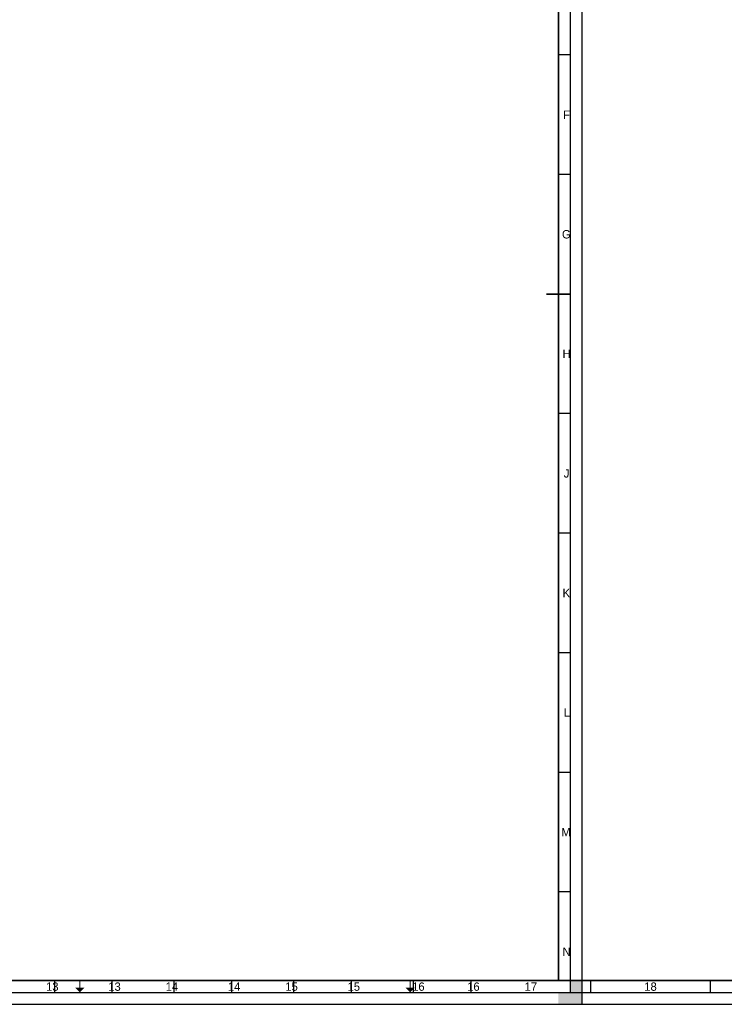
# Paper-space layout 'Blad01' of a CAD drawing. Header units: metres. Extents: x 0 to 1189, y 0 to 841.
# Tile 3 of 10: x 606 to 900, y 0 to 412. Entities that reach past the tile are written whole.
import ezdxf
from ezdxf.enums import TextEntityAlignment as Align

# ---------------------------------------------------------------- set-up
doc = ezdxf.new("R2010")
doc.units = ezdxf.units.M
for name, color, linetype, lineweight in [('X-XX-AL-TEKENBLAD_KADER-G', 7, 'Continuous', 25), ('X-XX-AL-TEKENBLAD_KADER_AFSNIJMARKERING-G', 7, 'Continuous', 25), ('X-XX-AL-TEKENBLAD_KADER_ROOSTERVERDELING-G', 7, 'Continuous', 25), ('X-XX-AL-TEKENBLAD_KADER_VOUWMERK-G', 7, 'Continuous', 18)]:
    doc.layers.add(name, color=color, linetype=linetype, lineweight=lineweight)
doc.styles.add('ISO-NLCS', font='ISO-NLCS.SHX', dxfattribs={"height": 1.8})
doc.styles.add('rtw_iso', font='iso-rtw.shx')

# ---------------------------------------------------------------- blocks, each defined once
blk = doc.blocks.new('A0')
at = {"layer": 'X-XX-AL-TEKENBLAD_KADER-G'}
for p, q in [((624.5, -5), (624.5, 0)), ((524.5, -5), (624.5, -5))]:
    blk.add_line(p, q, dxfattribs=at)
at = {"layer": 'X-XX-AL-TEKENBLAD_KADER-G', "const_width": 0.7, "flags": 128}
blk.add_lwpolyline([(0, 0), (1159, 0), (1159, 821), (0, 821)], close=True, dxfattribs=at)
at = {"layer": 'X-XX-AL-TEKENBLAD_KADER_AFSNIJMARKERING-G'}
blk.add_line((-20, -10), (1169, -10), dxfattribs=at)
at = {"layer": 'X-XX-AL-TEKENBLAD_KADER_VOUWMERK-G'}
blk.add_line((749, 0), (749, -5), dxfattribs=at)
at = {"layer": 'X-XX-AL-TEKENBLAD_KADER-G', "style": 'rtw_iso', "flags": 9}
blk.add_attdef('VERSION', (0, 0), '', height=0.2, dxfattribs=at)
blk = doc.blocks.new('A0_rooster')
at = {"layer": 'X-XX-AL-TEKENBLAD_KADER_VOUWMERK-G'}
h = blk.add_hatch(color=256, dxfattribs=at)
h.paths.add_polyline_path([(751, -3), (749, -5), (749, -3)])
h.paths.add_polyline_path([(749, -3), (749, -5), (747, -3)])
at = {"layer": 'X-XX-AL-TEKENBLAD_KADER_ROOSTERVERDELING-G'}
for p, q in [((624.5, -5), (624.5, 0)), ((674.5, -5), (674.5, 0)), ((724.5, -5), (724.5, 0)), ((774.5, -5), (774.5, 0)), ((824.5, -5), (824.5, 0)), ((874.5, -5), (874.5, 0)), ((-5, -5), (1164, -5))]:
    blk.add_line(p, q, dxfattribs=at)
at = {"layer": 'X-XX-AL-TEKENBLAD_KADER_ROOSTERVERDELING-G', "lineweight": 35, "style": 'ISO-NLCS'}
for s, p in [('13', (599.5, -5.4)), ('14', (649.5, -5.4)), ('15', (699.5, -5.4)), ('16', (752.5, -5.4)), ('17', (799.5, -5.4)), ('18', (849.5, -5.4))]:
    blk.add_text(s, height=3.5, dxfattribs=at).set_placement(p, align=Align.BOTTOM_CENTER)
blk = doc.blocks.new('A1_rooster')
at = {"layer": 'X-XX-AL-TEKENBLAD_KADER_VOUWMERK-G'}
blk.add_hatch(color=256, dxfattribs=at).paths.add_polyline_path([(609, -3), (611, -5), (613, -3)])
at = {"layer": 'X-XX-AL-TEKENBLAD_KADER_ROOSTERVERDELING-G'}
for p, q in [((816, -5), (816, 579)), ((816, 387), (811, 387)), ((816, 337), (811, 337)), ((816, 237), (811, 237)), ((816, 187), (811, 187)), ((816, 137), (811, 137)), ((816, 87), (811, 87)), ((816, 37), (811, 37)), ((600.5, -5), (600.5, 0)), ((650.5, -5), (650.5, 0)), ((700.5, -5), (700.5, 0)), ((750.5, -5), (750.5, 0)), ((-5, -5), (816, -5))]:
    blk.add_line(p, q, dxfattribs=at)
at = {"layer": 'X-XX-AL-TEKENBLAD_KADER_ROOSTERVERDELING-G', "style": 'ISO-NLCS'}
for s, p in [('F', (813, 362)), ('G', (812.5, 312)), ('H', (812.75, 262)), ('J', (813.25, 212)), ('K', (812.75, 162)), ('L', (813.25, 112)), ('M', (812.25, 62)), ('N', (812.75, 12))]:
    blk.add_text(s, height=3.5, dxfattribs=at).set_placement(p, align=Align.MIDDLE_LEFT)
for s, p in [('13', (625.5, -5.4)), ('14', (675.5, -5.4)), ('15', (725.5, -5.4)), ('16', (775.5, -5.4))]:
    blk.add_text(s, height=3.5, dxfattribs=at).set_placement(p, align=Align.BOTTOM_CENTER)
blk = doc.blocks.new('A1')
at = {"layer": 'X-XX-AL-TEKENBLAD_KADER_AFSNIJMARKERING-G'}
blk.add_hatch(color=256, dxfattribs=at).paths.add_polyline_path([(811, -10), (821, -10), (821, 0), (816, 0), (816, -5), (811, -5)])
at = {"layer": 'X-XX-AL-TEKENBLAD_KADER-G', "const_width": 0.7, "flags": 128}
blk.add_lwpolyline([(0, 0), (811, 0), (811, 574), (0, 574)], close=True, dxfattribs=at)
blk.add_lwpolyline([(816, 287), (806, 287)], dxfattribs=at)
at = {"layer": 'X-XX-AL-TEKENBLAD_KADER_AFSNIJMARKERING-G'}
for p, q in [((821, -10), (821, 584)), ((-20, -10), (821, -10))]:
    blk.add_line(p, q, dxfattribs=at)
at = {"layer": 'X-XX-AL-TEKENBLAD_KADER_VOUWMERK-G', "flags": 128}
blk.add_lwpolyline([(611, 0), (611, -5)], dxfattribs=at)

psp = doc.layouts.new('Blad01')

# ---------------------------------------------------------------- block references
at = {"layer": 'X-XX-AL-TEKENBLAD_KADER-G'}
for name in ['A0', 'A1', 'A1_rooster']:
    psp.add_blockref(name, (20, 10), dxfattribs=at)
at = {"layer": 'X-XX-AL-TEKENBLAD_KADER_ROOSTERVERDELING-G'}
psp.add_blockref('A0_rooster', (20, 10), dxfattribs=at)

doc.saveas('drawing.dxf')
